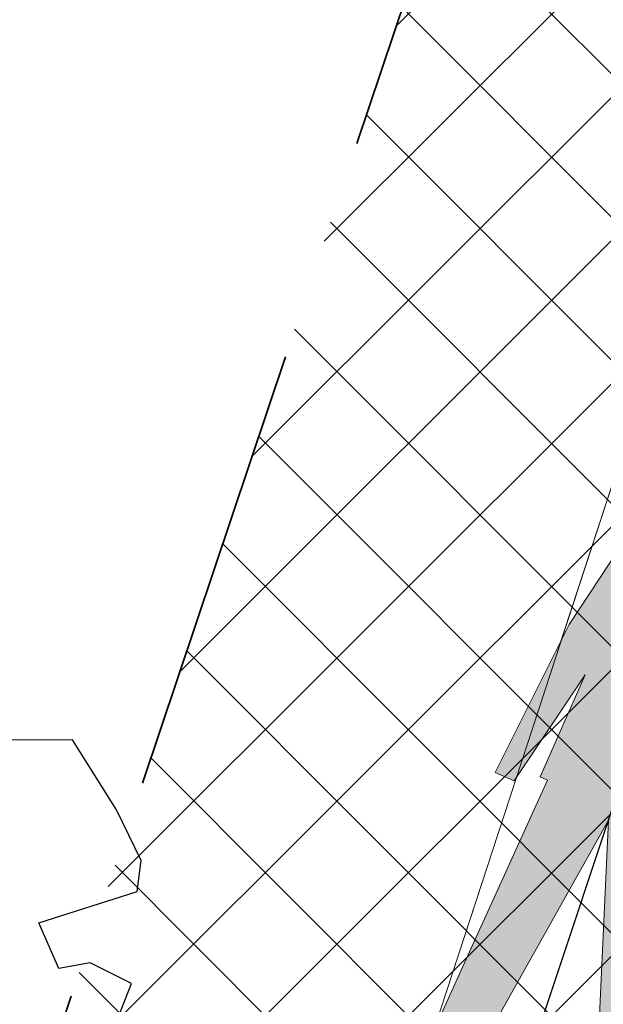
# Model space of a CAD drawing. Header units: metres. Extents: x 6599594 to 6600699, y 5687867 to 5691114.
# Tile 218 of 256: x 6599966.71 to 6599968, y 5688927.12 to 5688929.31. Entities that reach past the tile are written whole.
import ezdxf

# ---------------------------------------------------------------- set-up
doc = ezdxf.new("R2010")
doc.units = ezdxf.units.M
doc.header["$MEASUREMENT"] = 0
for name, pattern in [('1', [0]), ('BUG', [1.5, 1, -0.5]), ('GUK', [2, 1.5, -0.5]), ('GUZ', [1, 0.5, -0.5]), ('L_0_04', [1.5, 1, -0.5])]:
    doc.linetypes.add(name, pattern=pattern)
doc.layers.get('0').update_dxf_attribs({"color": 253, "linetype": 'CONTINUOUS', "lineweight": 13})
doc.layers.add('__gaPoziome', color=7, linetype='CONTINUOUS')
doc.layers.add('RS-drzewa projektowane', color=7, linetype='CONTINUOUS')
for name, color, linetype, lineweight in [('_kolor chodnik', 50, '1', 5), ('_kolor jezdnia', 4, '1', 0), ('_kolor pobocze', 211, '1', 5), ('_kolor zjazdy kostka', 7, '1', 5), ('_kolor ścieżka @ 1', 10, '1', 0), ('_nasadzenia', 72, 'BUG', 30), ('_obrzeze', 10, 'BUG', 35), ('Dzialki', 130, '1', 30), ('Kontury', 252, 'GUK', 9), ('OT_Komunikacja', 7, 'CONTINUOUS', 0), ('OT_ZagospodarowanieTerenu', 7, 'CONTINUOUS', 0), ('Uzytki', 252, 'GUZ', 9)]:
    doc.layers.add(name, color=color, linetype=linetype, lineweight=lineweight)
pattern_1 = [(45, (0, 0), (-0.1414213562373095, 0.1414213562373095), []), (135, (0, 0), (-0.1414213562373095, -0.1414213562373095), [])]

# ---------------------------------------------------------------- blocks, each defined once
blk = doc.blocks.new('d2')
at = {"layer": '_nasadzenia'}
for p, q in [((-293017.4792267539, 28215.41244162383), (-293018.1938077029, 28215.40966504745)), ((-293017.3314917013, 28215.17728852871), (-293017.4792267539, 28215.41244162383)), ((-293017.2482667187, 28215.00762989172), (-293017.3314917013, 28215.17728852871)), ((-293017.262052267, 28214.90370684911), (-293017.2482667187, 28215.00762989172)), ((-293017.5911168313, 28214.7988722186), (-293017.262052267, 28214.90370684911)), ((-293017.5240193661, 28214.64558719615), (-293017.5911168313, 28214.7988722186)), ((-293017.4198706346, 28214.66431921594), (-293017.5240193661, 28214.64558719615)), ((-293017.2806340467, 28214.59501953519), (-293017.4198706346, 28214.66431921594)), ((-293017.3634804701, 28214.38433277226), (-293017.2806340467, 28214.59501953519))]:
    blk.add_line(p, q, dxfattribs=at)
blk = doc.blocks.new('*U1227')
at = {"linetype": 'Continuous', "lineweight": 0}
h = blk.add_hatch(color=0, dxfattribs=at)
h.dxf.hatch_style = 1
h.paths.add_polyline_path([(-0.116898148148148, 0.7962962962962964), (-0.0694962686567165, 1.067164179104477), (0.1899633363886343, 0.6755270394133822), (0.2128681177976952, 0.6933418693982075), (0.3284982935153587, 0.6264931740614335), (0.4138225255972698, 0.6552901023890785), (0.3402366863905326, 0.3609467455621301), (0.3700591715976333, 0.3542366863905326), (0.2862707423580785, 0.0190829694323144), (0.3604550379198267, 0.0124593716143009), (0.46875, 0.333333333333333), (0.6070254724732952, 0.0875102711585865), (0.6483957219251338, 0.0838903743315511), (0.6842105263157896, 0.1644736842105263), (0.6469622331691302, 0.1691297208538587), (0.5643382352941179, 0.38235294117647), (0.6096590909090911, 0.5636363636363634), (0.690032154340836, 0.4072347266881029), (0.752906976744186, 0.4316860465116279), (0.6037063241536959, 0.7300873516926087), (0.4688801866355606, 0.7520100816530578), (0.332278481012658, 0.6922468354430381), (0.2375565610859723, 0.7443438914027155), (-0.0285714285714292, 1.217460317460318), (-0.1562500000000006, 1.3203125), (-0.242537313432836, 1.324626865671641), (-0.4399999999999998, 1.24), (-0.4999999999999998, 1.000000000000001), (-0.5456656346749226, 0.6346749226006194), (-0.5, 0.63125), (-0.42919921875, 0.9062500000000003), (-0.4485436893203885, 0.6586407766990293), (-0.4309715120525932, 0.6573228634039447), (-0.4889705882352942, -1e-16), (-0.38125, 0), (-0.2730263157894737, 0.6184210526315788), (-0.115625, 0.0937499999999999), (-0.0161830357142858, 0.0937499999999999), (0.0315845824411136, 0.2007494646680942), (-0.0239923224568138, 0.2245681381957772)])
at = {"color": 0, "linetype": 'Continuous', "lineweight": 0}
for points in [[(-0.5, 1), (-0.4399999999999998, 1.24)], [(-0.5456656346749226, 0.6346749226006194), (-0.5, 0.9999999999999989)], [(-0.4889705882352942, 0), (-0.4309715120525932, 0.6573228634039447), (-0.4485436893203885, 0.6586407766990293), (-0.42919921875, 0.9062500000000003), (-0.5, 0.63125), (-0.5456656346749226, 0.6346749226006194)], [(-0.4889705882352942, 0), (-0.38125, 0), (-0.2730263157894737, 0.6184210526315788), (-0.115625, 0.09375), (-0.0161830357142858, 0.09375), (0.0315845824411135, 0.2007494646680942), (-0.0239923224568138, 0.2245681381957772)]]:
    blk.add_lwpolyline(points, dxfattribs=at)

msp = doc.modelspace()

# ---------------------------------------------------------------- hatches: boundary and pattern name
at = {"layer": '_kolor chodnik'}
h = msp.add_hatch(dxfattribs=at)
h.set_pattern_fill('ANSI37', color=256, scale=1.6)
h.set_pattern_definition(pattern_1)
h.paths.add_polyline_path([(6599849.938171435, 5688542.085872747), (6599852.232147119, 5688548.938742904), (6599853.573135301, 5688548.489851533), (6599853.827082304, 5688549.248475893), (6599851.793849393, 5688549.929093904), (6599849.895278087, 5688548.982823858), (6599847.823506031, 5688542.793750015)])
edge = h.paths.add_edge_path()
edge.add_line((6600018.106075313, 5689087.454911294), (6600022.42781917, 5689091.229234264))
edge.add_line((6600022.42781917, 5689091.229234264), (6600020.233254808, 5689093.742094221))
edge.add_line((6600020.233254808, 5689093.742094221), (6600017.159471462, 5689091.057656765))
edge.add_arc((6600023.275194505, 5689085.385140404), 8.34143334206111, 137.1531558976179, 148.8016577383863)
edge.add_line((6600016.140105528, 5689089.706021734), (6600018.106075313, 5689087.454911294))
h.paths.add_polyline_path([(6600038.501784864, 5689187.59229436), (6600037.906968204, 5689187.700586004), (6600037.638296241, 5689186.224843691), (6600038.240083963, 5689186.115282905)])
h.paths.add_polyline_path([(6600069.098302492, 5689360.276020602), (6600068.321239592, 5689360.413462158), (6600068.064048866, 5689358.936495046), (6600068.836639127, 5689358.799546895)])
h.paths.add_polyline_path([(6600082.393785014, 5689362.950258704), (6600082.941124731, 5689366.103121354), (6600081.481377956, 5689366.361351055), (6600080.923159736, 5689363.210828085)])
h.paths.add_polyline_path([(6600074.022236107, 5689388.065861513), (6600072.983907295, 5689388.249860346), (6600072.723374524, 5689386.772538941), (6600073.760538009, 5689386.588865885)])
h.paths.add_polyline_path([(6600105.602402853, 5689486.45426531), (6600106.738797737, 5689489.760539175), (6600105.28818975, 5689490.281952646), (6600104.132785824, 5689486.965912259)])
h.paths.add_polyline_path([(6600132.519778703, 5689678.737346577), (6600131.636986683, 5689678.922259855), (6600131.330470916, 5689677.453953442), (6600132.212256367, 5689677.269208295)])
h.paths.add_polyline_path([(6600156.649397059, 5689798.7449027), (6600156.48800471, 5689797.95886096), (6600157.450195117, 5689797.757316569), (6600157.615023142, 5689798.542205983)])
h.paths.add_polyline_path([(6600189.055358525, 5689948.643107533), (6600187.902868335, 5689948.884512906), (6600187.600024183, 5689947.417400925), (6600188.748131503, 5689947.176379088)])
edge = h.paths.add_edge_path()
edge.add_line((6600204.459383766, 5690032.969035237), (6600204.153258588, 5690031.227801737))
edge.add_arc((6600202.328347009, 5690027.299936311), 4.331100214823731, 41.853001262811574, 65.08011546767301, ccw=False)
edge.add_arc((6600032.903931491, 5690051.979071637), 174.020003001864, 352.8070218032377, 353.495463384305)
edge.add_arc((6600202.372679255, 5690027.343587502), 5.999999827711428, 55.12102442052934, 69.64815978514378)
edge = h.paths.add_edge_path()
edge.add_line((6600205.046027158, 5690040.265402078), (6600204.972740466, 5690038.483452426))
edge.add_arc((6600203.986269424, 5690044.401803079), 5.999999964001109, 279.4630688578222, 294.9140560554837)
edge.add_line((6600206.513819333, 5690038.960158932), (6600206.607027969, 5690041.030672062))
edge.add_arc((6600203.986269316, 5690044.401803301), 4.270000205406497, 284.3702444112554, 307.86193139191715, ccw=False)
edge = h.paths.add_edge_path()
edge.add_arc((6600203.547470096, 5690044.558759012), 6.446878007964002, 324.43500910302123, 356.20133685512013, ccw=False)
edge.add_arc((6600203.986269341, 5690044.401803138), 6.000000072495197, 323.2169970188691, 357.4193489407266)
h.paths.add_polyline_path([(6600208.910055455, 5690121.713696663), (6600208.146285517, 5690121.748120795), (6600207.125602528, 5690121.794124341), (6600209.971605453, 5690121.665851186)])
edge = h.paths.add_edge_path()
edge.add_line((6600238.769818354, 5690481.648294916), (6600240.338176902, 5690490.87374652))
edge.add_line((6600240.338176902, 5690490.87374652), (6600241.251295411, 5690510.829461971))
edge.add_line((6600241.251295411, 5690510.829461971), (6600239.524022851, 5690510.928942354))
edge.add_line((6600239.524022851, 5690510.928942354), (6600238.633343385, 5690491.167757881))
edge.add_line((6600238.633343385, 5690491.167757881), (6600234.579716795, 5690467.661262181))
edge.add_line((6600234.579716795, 5690467.661262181), (6600234.449796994, 5690464.966873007))
edge.add_arc((6600242.443669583, 5690464.607462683), 8.001948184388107, 177.4256737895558, 268.2543056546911)
edge.add_line((6600242.199903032, 5690456.609228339), (6600242.216657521, 5690457.359274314))
edge.add_line((6600242.216657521, 5690457.359274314), (6600242.305257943, 5690458.836738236))
edge.add_arc((6600242.444504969, 5690464.607952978), 5.772894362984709, 177.0298084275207, 268.6178439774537, ccw=False)
edge.add_line((6600236.679365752, 5690464.907083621), (6600236.951876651, 5690470.95443634))
edge.add_line((6600236.951876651, 5690470.95443634), (6600238.15078669, 5690478.210832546))
edge.add_line((6600238.15078669, 5690478.210832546), (6600238.769818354, 5690481.648294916))
h.paths.add_polyline_path([(6600238.769818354, 5690481.648294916), (6600238.15078669, 5690478.210832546), (6600239.670056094, 5690477.930590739), (6600240.266710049, 5690481.376366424)])
edge = h.paths.add_edge_path()
edge.add_line((6600223.366500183, 5690460.339976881), (6600223.278629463, 5690457.997544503))
edge.add_arc((6600220.967166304, 5690465.656339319), 7.999999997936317, 286.7940807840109, 300.2738222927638)
edge.add_line((6600225.000231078, 5690458.747331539), (6600225.240084, 5690461.623695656))
edge.add_arc((6600221.105749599, 5690465.648640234), 5.76999998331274, 293.06724424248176, 315.7681070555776, ccw=False)
edge = h.paths.add_edge_path()
edge.add_arc((6600220.025145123, 5690444.676291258), 5.770000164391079, 37.996647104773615, 59.94382588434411, ccw=False)
edge.add_line((6600224.572175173, 5690448.22839199), (6600224.817793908, 5690451.081798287))
edge.add_arc((6600220.025145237, 5690444.676291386), 7.999999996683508, 53.19588653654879, 68.15166733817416)
edge.add_line((6600223.00235276, 5690452.101669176), (6600222.91504296, 5690449.670427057))
edge = h.paths.add_edge_path()
edge.add_arc((6600221.105749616, 5690465.648640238), 7.999999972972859, 328.0222308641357, 357.0132597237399)
edge.add_line((6600229.094882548, 5690465.23180147), (6600229.218816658, 5690467.593604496))
edge.add_line((6600229.218816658, 5690467.593604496), (6600228.218919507, 5690467.645774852))
edge.add_line((6600228.218919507, 5690467.645774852), (6600227.891778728, 5690461.411918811))
h.paths.add_polyline_path([(6600200.980142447, 5690012.236744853), (6600202.317278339, 5690011.956662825), (6600202.522293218, 5690012.935421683), (6600201.182321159, 5690013.216097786)])
h.paths.add_polyline_path([(6600196.457878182, 5689983.98337835), (6600195.202332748, 5689984.246370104), (6600194.899091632, 5689982.777335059), (6600196.150355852, 5689982.515240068)])
edge = h.paths.add_edge_path()
edge.add_line((6600112.305909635, 5689517.991018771), (6600112.691041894, 5689519.807934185))
edge.add_line((6600112.691041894, 5689519.807934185), (6600113.245521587, 5689522.423769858))
edge.add_line((6600113.245521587, 5689522.423769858), (6600111.553124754, 5689522.782507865))
edge.add_line((6600111.553124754, 5689522.782507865), (6600107.405864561, 5689503.21722655))
edge.add_line((6600107.405864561, 5689503.21722655), (6600099.494506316, 5689480.361667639))
edge.add_line((6600099.494506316, 5689480.361667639), (6600099.182814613, 5689478.891218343))
edge.add_arc((6600107.008997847, 5689477.232359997), 8.000059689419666, 168.0325629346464, 257.7529108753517)
edge.add_line((6600105.311960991, 5689469.414366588), (6600105.784990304, 5689471.593619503))
edge.add_arc((6600107.008927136, 5689477.232314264), 5.769999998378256, 168.0321375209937, 257.7533362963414, ccw=False)
edge.add_line((6600101.364343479, 5689478.42879883), (6600101.647245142, 5689479.76342708))
edge.add_line((6600101.647245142, 5689479.76342708), (6600104.132785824, 5689486.965912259))
edge.add_line((6600104.132785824, 5689486.965912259), (6600105.28818975, 5689490.281952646))
edge.add_line((6600105.28818975, 5689490.281952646), (6600108.240043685, 5689498.809726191))
edge.add_line((6600108.240043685, 5689498.809726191), (6600112.305909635, 5689517.991018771))
h.paths.add_polyline_path([(6600136.009573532, 5689645.499114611), (6600138.333647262, 5689645.012304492), (6600138.661671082, 5689646.578318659), (6600134.869459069, 5689647.372651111)])
at = {"layer": '_kolor jezdnia'}
h = msp.add_hatch(dxfattribs=at)
h.set_pattern_fill('ANSI37', color=4, scale=3.5)
h.set_pattern_definition([(45, (0, 0), (-0.3093592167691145, 0.3093592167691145), []), (135, (0, 0), (-0.3093592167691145, -0.3093592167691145), [])])
edge = h.paths.add_edge_path()
edge.add_line((6599833.066047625, 5688539.933393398), (6599850.649511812, 5688527.983462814))
edge.add_arc((6599857.337592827, 5688536.653968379), 10.95025544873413, 169.5012687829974, 232.3548431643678, ccw=False)
edge.add_arc((6599858.085851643, 5688536.618142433), 11.69295282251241, 162.2507788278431, 169.9967502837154, ccw=False)
edge.add_line((6599846.949484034, 5688540.182754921), (6599847.823506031, 5688542.793750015))
edge.add_line((6599847.823506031, 5688542.793750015), (6599849.895278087, 5688548.982823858))
edge.add_line((6599849.895278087, 5688548.982823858), (6599852.434748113, 5688556.56906746))
edge.add_line((6599852.434748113, 5688556.56906746), (6599928.48625871, 5688783.760284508))
edge.add_line((6599928.48625871, 5688783.760284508), (6599931.025728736, 5688791.34652811))
edge.add_line((6599931.025728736, 5688791.34652811), (6599996.657773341, 5688987.411326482))
edge.add_line((6599996.657773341, 5688987.411326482), (6599999.197243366, 5688994.997570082))
edge.add_line((6599999.197243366, 5688994.997570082), (6600021.930100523, 5689062.908193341))
edge.add_line((6600021.930100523, 5689062.908193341), (6600017.620224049, 5689067.371531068))
edge.add_line((6600017.620224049, 5689067.371531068), (6600016.714558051, 5689064.654078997))
edge.add_line((6600016.714558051, 5689064.654078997), (6600012.423620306, 5689051.835617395))
edge.add_line((6600012.423620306, 5689051.835617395), (6600009.884150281, 5689044.249373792))
edge.add_line((6600009.884150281, 5689044.249373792), (6599977.53516164, 5688947.612159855))
edge.add_line((6599977.53516164, 5688947.612159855), (6599974.995691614, 5688940.025916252))
edge.add_line((6599974.995691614, 5688940.025916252), (6599942.096912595, 5688841.746295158))
edge.add_line((6599942.096912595, 5688841.746295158), (6599939.557442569, 5688834.160051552))
edge.add_line((6599939.557442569, 5688834.160051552), (6599882.679288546, 5688664.246042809))
edge.add_line((6599882.679288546, 5688664.246042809), (6599880.139818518, 5688656.659799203))
edge.add_line((6599880.139818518, 5688656.659799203), (6599852.46454386, 5688573.984527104))
edge.add_line((6599852.46454386, 5688573.984527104), (6599842.470137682, 5688544.127903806))
edge.add_arc((6599835.706422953, 5688546.652910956), 7.219660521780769, 248.5480913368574, 339.52856074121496, ccw=False)
h.paths.add_polyline_path([(6600044.653202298, 5689172.271628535), (6600046.276244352, 5689181.431901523), (6600047.759199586, 5689189.801539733), (6600051.0603021, 5689208.432603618), (6600052.368792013, 5689215.817578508), (6600054.808584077, 5689229.587499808), (6600056.11707399, 5689236.972474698), (6600057.346666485, 5689243.912161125), (6600058.655146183, 5689251.297078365), (6600058.831439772, 5689252.292060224), (6600060.098987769, 5689259.445963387), (6600060.139929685, 5689259.677035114), (6600061.407468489, 5689266.830886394), (6600072.329030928, 5689328.470998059), (6600073.637511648, 5689335.855921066), (6600077.337304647, 5689356.73715072), (6600078.820259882, 5689365.106788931), (6600081.142794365, 5689378.214921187), (6600082.538516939, 5689386.092227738), (6600095.187867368, 5689457.483787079), (6600091.082877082, 5689465.8405575), (6600089.043088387, 5689454.328211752), (6600087.870641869, 5689447.711051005), (6600087.560133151, 5689445.958573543), (6600086.562151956, 5689440.326076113), (6600082.433200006, 5689417.022719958), (6600080.95024477, 5689408.65308175), (6600077.202698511, 5689387.502337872), (6600075.719743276, 5689379.132699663), (6600073.469199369, 5689366.430874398), (6600071.986244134, 5689358.061236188), (6600069.98686466, 5689346.776955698), (6600068.591142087, 5689338.899649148), (6600065.559290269, 5689321.78820693), (6600064.163567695, 5689313.910900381), (6600059.719426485, 5689288.828650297), (6600058.323703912, 5689280.951343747), (6600057.563846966, 5689276.662793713), (6600056.168124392, 5689268.785487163), (6600054.804920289, 5689261.091711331), (6600053.409197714, 5689253.21440478), (6600053.264817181, 5689252.399536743), (6600051.869094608, 5689244.522230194), (6600051.183555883, 5689240.653124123), (6600049.787833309, 5689232.775817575), (6600046.593849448, 5689214.749319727), (6600045.198126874, 5689206.872013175), (6600044.41754409, 5689202.466488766), (6600042.934588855, 5689194.096850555), (6600036.429952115, 5689157.38538759), (6600034.946996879, 5689149.01574938), (6600030.579776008, 5689124.367629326), (6600027.529365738, 5689107.151445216), (6600024.895072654, 5689094.014582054), (6600030.583685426, 5689094.264316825), (6600032.945013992, 5689106.191885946), (6600043.170247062, 5689163.901990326)])
edge = h.paths.add_edge_path()
edge.add_line((6600111.106812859, 5689535.144351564), (6600111.256844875, 5689535.85214863))
edge.add_line((6600111.256844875, 5689535.85214863), (6600112.915748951, 5689543.678261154))
edge.add_line((6600112.915748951, 5689543.678261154), (6600117.304772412, 5689564.384094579))
edge.add_line((6600117.304772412, 5689564.384094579), (6600119.067357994, 5689572.699339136))
edge.add_line((6600119.067357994, 5689572.699339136), (6600120.087667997, 5689577.512794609))
edge.add_line((6600120.087667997, 5689577.512794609), (6600121.642890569, 5689584.849775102))
edge.add_line((6600121.642890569, 5689584.849775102), (6600128.436769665, 5689616.900852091))
edge.add_line((6600128.436769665, 5689616.900852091), (6600129.991992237, 5689624.237832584))
edge.add_line((6600129.991992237, 5689624.237832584), (6600132.660554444, 5689636.827148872))
edge.add_line((6600132.660554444, 5689636.827148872), (6600133.208838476, 5689639.444704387))
edge.add_line((6600133.208838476, 5689639.444704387), (6600134.848957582, 5689647.274775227))
edge.add_line((6600134.848957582, 5689647.274775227), (6600138.97649476, 5689666.979995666))
edge.add_line((6600138.97649476, 5689666.979995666), (6600140.51410642, 5689674.320687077))
edge.add_line((6600140.51410642, 5689674.320687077), (6600145.209128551, 5689696.735129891))
edge.add_line((6600145.209128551, 5689696.735129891), (6600146.746740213, 5689704.075821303))
edge.add_line((6600146.746740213, 5689704.075821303), (6600151.462308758, 5689726.588354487))
edge.add_line((6600151.462308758, 5689726.588354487), (6600152.999920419, 5689733.929045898))
edge.add_line((6600152.999920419, 5689733.929045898), (6600155.244070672, 5689744.642813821))
edge.add_line((6600155.244070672, 5689744.642813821), (6600156.781682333, 5689751.983505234))
edge.add_line((6600156.781682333, 5689751.983505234), (6600161.635515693, 5689775.156126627))
edge.add_line((6600161.635515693, 5689775.156126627), (6600163.378142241, 5689783.475576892))
edge.add_line((6600163.378142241, 5689783.475576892), (6600163.850769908, 5689785.731942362))
edge.add_line((6600163.850769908, 5689785.731942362), (6600167.028500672, 5689800.902704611))
edge.add_line((6600167.028500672, 5689800.902704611), (6600179.49088801, 5689860.399222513))
edge.add_line((6600179.49088801, 5689860.399222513), (6600181.233514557, 5689868.718672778))
edge.add_line((6600181.233514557, 5689868.718672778), (6600181.84713393, 5689871.648144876))
edge.add_line((6600181.84713393, 5689871.648144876), (6600183.384745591, 5689878.988836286))
edge.add_line((6600183.384745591, 5689878.988836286), (6600184.935818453, 5689886.393792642))
edge.add_line((6600184.935818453, 5689886.393792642), (6600186.575937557, 5689894.223863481))
edge.add_line((6600186.575937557, 5689894.223863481), (6600194.05133812, 5689929.912074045))
edge.add_line((6600194.05133812, 5689929.912074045), (6600195.691457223, 5689937.742144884))
edge.add_line((6600195.691457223, 5689937.742144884), (6600202.915799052, 5689972.231779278))
edge.add_line((6600202.915799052, 5689972.231779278), (6600204.555918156, 5689980.061850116))
edge.add_line((6600204.555918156, 5689980.061850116), (6600206.062781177, 5689987.255744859))
edge.add_line((6600206.062781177, 5689987.255744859), (6600207.702900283, 5689995.085815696))
edge.add_line((6600207.702900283, 5689995.085815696), (6600210.232559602, 5690007.162628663))
edge.add_line((6600210.232559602, 5690007.162628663), (6600211.694938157, 5690014.144150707))
edge.add_arc((6600028.177652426, 5690052.584442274), 187.5000004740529, 348.1696294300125, 357.4195276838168)
edge.add_line((6600215.487522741, 5690044.142720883), (6600208.310270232, 5690026.480446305))
edge.add_arc((6600032.903933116, 5690051.97907145), 177.2500013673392, 348.1696294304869, 351.7289130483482, ccw=False)
edge.add_line((6600206.38894146, 5690015.640182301), (6600205.966941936, 5690013.625519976))
edge.add_line((6600205.966941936, 5690013.625519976), (6600204.326822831, 5690005.795449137))
edge.add_line((6600204.326822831, 5690005.795449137), (6600197.076961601, 5689971.183982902))
edge.add_line((6600197.076961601, 5689971.183982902), (6600195.334335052, 5689962.864532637))
edge.add_line((6600195.334335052, 5689962.864532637), (6600193.44722506, 5689953.855305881))
edge.add_line((6600193.44722506, 5689953.855305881), (6600191.909227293, 5689946.512771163))
edge.add_line((6600191.909227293, 5689946.512771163), (6600185.496844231, 5689915.899498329))
edge.add_line((6600185.496844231, 5689915.899498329), (6600183.856521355, 5689908.068454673))
edge.add_line((6600183.856521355, 5689908.068454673), (6600182.066605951, 5689899.523243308))
edge.add_line((6600182.066605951, 5689899.523243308), (6600180.32407057, 5689891.204228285))
edge.add_line((6600180.32407057, 5689891.204228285), (6600174.320344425, 5689862.541919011))
edge.add_line((6600174.320344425, 5689862.541919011), (6600172.577809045, 5689854.222903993))
edge.add_line((6600172.577809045, 5689854.222903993), (6600163.663810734, 5689811.666703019))
edge.add_line((6600163.663810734, 5689811.666703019), (6600162.023782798, 5689803.837067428))
edge.add_line((6600162.023782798, 5689803.837067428), (6600160.924220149, 5689798.587659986))
edge.add_line((6600160.924220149, 5689798.587659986), (6600159.279208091, 5689790.734229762))
edge.add_line((6600159.279208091, 5689790.734229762), (6600157.107250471, 5689780.365115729))
edge.add_line((6600157.107250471, 5689780.365115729), (6600155.462238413, 5689772.511685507))
edge.add_line((6600155.462238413, 5689772.511685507), (6600153.380318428, 5689762.572418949))
edge.add_line((6600153.380318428, 5689762.572418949), (6600151.735124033, 5689754.718118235))
edge.add_line((6600151.735124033, 5689754.718118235), (6600148.586504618, 5689739.686336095))
edge.add_line((6600148.586504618, 5689739.686336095), (6600146.885007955, 5689731.563243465))
edge.add_line((6600146.885007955, 5689731.563243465), (6600141.75088822, 5689707.052510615))
edge.add_line((6600141.75088822, 5689707.052510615), (6600140.110896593, 5689699.223048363))
edge.add_line((6600140.110896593, 5689699.223048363), (6600133.483561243, 5689667.583574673))
edge.add_line((6600133.483561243, 5689667.583574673), (6600131.860394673, 5689659.834436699))
edge.add_line((6600131.860394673, 5689659.834436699), (6600131.740984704, 5689659.26436315))
edge.add_line((6600131.740984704, 5689659.26436315), (6600130.117814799, 5689651.515209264))
edge.add_line((6600130.117814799, 5689651.515209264), (6600127.27873359, 5689637.961189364))
edge.add_line((6600127.27873359, 5689637.961189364), (6600126.924568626, 5689636.290366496))
edge.add_line((6600126.924568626, 5689636.290366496), (6600125.166244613, 5689627.995226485))
edge.add_line((6600125.166244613, 5689627.995226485), (6600118.009503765, 5689594.232298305))
edge.add_line((6600118.009503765, 5689594.232298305), (6600116.25117975, 5689585.937158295))
edge.add_line((6600116.25117975, 5689585.937158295), (6600113.665314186, 5689573.737975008))
edge.add_line((6600113.665314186, 5689573.737975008), (6600111.898534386, 5689565.402943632))
edge.add_line((6600111.898534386, 5689565.402943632), (6600104.889982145, 5689532.339115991))
edge.add_line((6600104.889982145, 5689532.339115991), (6600103.22663594, 5689524.492047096))
edge.add_line((6600103.22663594, 5689524.492047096), (6600096.623876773, 5689493.342605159))
edge.add_line((6600096.623876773, 5689493.342605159), (6600094.968986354, 5689485.535427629))
edge.add_line((6600094.968986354, 5689485.535427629), (6600094.300101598, 5689482.379870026))
edge.add_line((6600094.300101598, 5689482.379870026), (6600099.182814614, 5689478.891218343))
edge.add_line((6600099.182814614, 5689478.891218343), (6600099.494506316, 5689480.361667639))
edge.add_line((6600099.494506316, 5689480.361667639), (6600111.106812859, 5689535.144351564))
edge = h.paths.add_edge_path()
edge.add_arc((6600239.213891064, 5690851.400367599), 10.00000000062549, -2.8342403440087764, 76.13703556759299, ccw=False)
edge.add_line((6600249.201658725, 5690850.905901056), (6600249.082723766, 5690848.503524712))
edge.add_line((6600249.082723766, 5690848.503524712), (6600247.016487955, 5690806.767468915))
edge.add_line((6600247.016487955, 5690806.767468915), (6600246.092398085, 5690789.152178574))
edge.add_line((6600246.092398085, 5690789.152178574), (6600233.768116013, 5690572.015170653))
edge.add_line((6600233.768116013, 5690572.015170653), (6600228.959056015, 5690465.296202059))
edge.add_line((6600228.959056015, 5690465.296202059), (6600234.588724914, 5690465.017134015))
edge.add_line((6600234.588724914, 5690465.017134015), (6600239.262540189, 5690571.767576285))
edge.add_line((6600239.262540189, 5690571.767576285), (6600252.50503885, 5690806.400146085))
edge.add_line((6600252.50503885, 5690806.400146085), (6600254.569211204, 5690848.094521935))
edge.add_arc((6600262.559425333, 5690847.6989487), 7.999999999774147, 76.13703557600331, 177.1657596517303, ccw=False)
edge.add_line((6600264.476229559, 5690855.465921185), (6600241.609896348, 5690861.109083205))
edge = h.paths.add_edge_path()
edge.add_line((6600250.031475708, 5690451.625307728), (6600250.231741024, 5690455.772579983))
edge.add_line((6600250.231741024, 5690455.772579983), (6600246.257763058, 5690456.417303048))
edge.add_line((6600246.257763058, 5690456.417303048), (6600242.171761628, 5690456.61060902))
edge.add_arc((6600242.563100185, 5690464.586983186), 7.985968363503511, 176.9123644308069, 267.1911945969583, ccw=False)
edge.add_line((6600234.588724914, 5690465.017134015), (6600228.959056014, 5690465.296202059))
edge.add_arc((6600220.965133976, 5690465.657286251), 8.002072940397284, 267.8289300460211, 357.413716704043, ccw=False)
edge.add_line((6600220.661989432, 5690457.660957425), (6600212.406915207, 5690458.119572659))
edge.add_line((6600212.406915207, 5690458.119572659), (6600208.431872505, 5690457.817501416))
edge.add_line((6600208.431872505, 5690457.817501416), (6600208.233912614, 5690454.548331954))
edge.add_line((6600208.233912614, 5690454.548331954), (6600212.129565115, 5690453.127270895))
edge.add_line((6600212.129565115, 5690453.127270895), (6600218.640548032, 5690452.76554962))
edge.add_line((6600218.640548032, 5690452.76554962), (6600216.486747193, 5690452.885205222))
edge.add_line((6600216.486747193, 5690452.885205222), (6600220.468905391, 5690452.663974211))
edge.add_arc((6600220.025145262, 5690444.676291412), 7.99999997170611, -0.3386579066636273, 86.8201700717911, ccw=False)
edge.add_line((6600228.025005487, 5690444.629006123), (6600227.803602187, 5690439.649256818))
edge.add_line((6600227.803602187, 5690439.649256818), (6600226.885525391, 5690435.936828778))
edge.add_line((6600226.885525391, 5690435.936828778), (6600225.534849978, 5690405.967249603))
edge.add_line((6600225.534849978, 5690405.967249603), (6600226.115199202, 5690402.187514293))
edge.add_line((6600226.115199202, 5690402.187514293), (6600213.445139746, 5690121.008786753))
edge.add_line((6600213.445139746, 5690121.008786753), (6600213.352800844, 5690118.960058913))
edge.add_line((6600213.352800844, 5690118.960058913), (6600209.980184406, 5690044.131649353))
edge.add_arc((6600203.98626942, 5690044.401803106), 5.999999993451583, 257.4162346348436, 357.41934921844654, ccw=False)
edge.add_line((6600202.679069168, 5690038.545931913), (6600201.589735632, 5690033.666039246))
edge.add_line((6600201.589735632, 5690033.666039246), (6600203.67987942, 5690033.199458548))
edge.add_arc((6600202.372679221, 5690027.343587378), 5.999999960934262, -8.27108729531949, 77.41623506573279, ccw=False)
edge.add_line((6600208.310270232, 5690026.480446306), (6600215.487522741, 5690044.142720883))
edge.add_line((6600215.487522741, 5690044.142720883), (6600216.199687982, 5690059.9446614))
edge.add_line((6600216.199687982, 5690059.9446614), (6600216.537356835, 5690067.437056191))
edge.add_line((6600216.537356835, 5690067.437056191), (6600223.893528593, 5690230.66011469))
edge.add_line((6600223.893528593, 5690230.66011469), (6600224.231197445, 5690238.152509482))
edge.add_line((6600224.231197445, 5690238.152509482), (6600233.507835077, 5690443.987992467))
edge.add_arc((6600241.499722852, 5690443.627812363), 7.999999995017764, 87.29208981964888, 177.4195277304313, ccw=False)
edge.add_line((6600241.877677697, 5690451.618879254), (6600246.021541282, 5690451.422886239))
edge.add_line((6600246.021541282, 5690451.422886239), (6600246.427694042, 5690451.44338883))
edge.add_line((6600246.427694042, 5690451.44338883), (6600246.79397003, 5690451.461878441))
edge.add_line((6600246.79397003, 5690451.461878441), (6600250.031475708, 5690451.625307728))
edge = h.paths.add_edge_path()
edge.add_line((6600007.33756506, 5689086.20374581), (6600006.980466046, 5689080.740822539))
edge.add_line((6600006.980466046, 5689080.740822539), (6600007.229745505, 5689080.720859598))
edge.add_line((6600007.229745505, 5689080.720859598), (6600008.093335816, 5689080.601653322))
edge.add_line((6600008.093335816, 5689080.601653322), (6600008.702681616, 5689080.53831051))
edge.add_arc((6600008.140193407, 5689070.554142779), 9.999999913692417, -18.557800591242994, 86.77547804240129, ccw=False)
edge.add_line((6600017.620224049, 5689067.371531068), (6600021.930100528, 5689062.908193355))
edge.add_arc((6599734.83819726, 5689159.011261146), 302.7499967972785, 341.4922000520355, 343.8640860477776)
edge.add_arc((6600034.895369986, 5689072.315877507), 9.581213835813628, 98.63328270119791, 164.5273290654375, ccw=False)
edge.add_line((6600033.457137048, 5689081.788529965), (6600033.832640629, 5689081.798737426))
edge.add_line((6600033.832640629, 5689081.798737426), (6600034.422462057, 5689082.05700874))
edge.add_line((6600034.422462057, 5689082.05700874), (6600036.833623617, 5689082.139040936))
edge.add_line((6600036.833623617, 5689082.139040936), (6600036.730225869, 5689087.148851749))
edge.add_line((6600036.730225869, 5689087.148851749), (6600036.579860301, 5689087.134303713))
edge.add_arc((6600036.479565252, 5689093.136286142), 6.002820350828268, 169.1687651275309, 270.9573417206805, ccw=False)
edge.add_line((6600030.583685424, 5689094.264316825), (6600024.895072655, 5689094.014582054))
edge.add_arc((6600015.200558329, 5689096.162123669), 9.929528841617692, 271.0943432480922, 347.5094668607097, ccw=False)
edge.add_arc((6600014.909438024, 5689089.646776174), 3.446070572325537, 264.4236009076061, 278.0194998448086, ccw=False)
edge.add_line((6600014.574573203, 5689086.217014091), (6600014.299554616, 5689086.232508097))
edge.add_line((6600014.299554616, 5689086.232508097), (6600010.474232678, 5689086.448019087))
edge.add_line((6600010.474232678, 5689086.448019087), (6600007.33756506, 5689086.20374581))
edge = h.paths.add_edge_path()
edge.add_line((6600105.490725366, 5689463.953528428), (6600106.927559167, 5689464.047234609))
edge.add_line((6600106.927559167, 5689464.047234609), (6600107.835, 5689468.66))
edge.add_line((6600107.835, 5689468.66), (6600105.311960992, 5689469.414366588))
edge.add_arc((6600107.008997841, 5689477.232359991), 8.000059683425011, 168.0325628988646, 257.75291091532, ccw=False)
edge.add_line((6600099.182814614, 5689478.891218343), (6600094.300101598, 5689482.379870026))
edge.add_arc((6600586.245114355, 5689378.104238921), 502.8750369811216, 168.032376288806, 169.9522165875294)
edge.add_line((6600091.082877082, 5689465.8405575), (6600095.187867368, 5689457.483787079))
edge.add_arc((6600103.065173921, 5689456.088064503), 8.000000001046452, 77.7533362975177, 169.9524553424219, ccw=False)
edge.add_line((6600104.762140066, 5689463.906012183), (6600105.490725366, 5689463.953528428))
at = {"layer": '_kolor pobocze'}
h = msp.add_hatch(dxfattribs=at)
h.set_pattern_fill('ANSI37', color=256, scale=1.6)
h.set_pattern_definition(pattern_1)
edge = h.paths.add_edge_path()
edge.add_line((6600035.926965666, 5689101.569442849), (6600036.046865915, 5689102.311543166))
edge.add_arc((6600058.171848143, 5689233.778275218), 133.3154772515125, 259.4578941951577, 260.4470163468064, ccw=False)
edge.add_line((6600033.780707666, 5689102.713067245), (6600032.142559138, 5689101.847662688))
edge.add_arc((6599734.838175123, 5689159.011266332), 302.7500195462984, 347.6801154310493, 349.11639019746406, ccw=False)
edge.add_arc((6600036.478170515, 5689093.133441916), 6.000000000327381, 167.68011541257, 271.5571101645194)
edge.add_line((6600036.64121064, 5689087.1356575), (6600036.730491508, 5689087.137804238))
edge.add_line((6600036.730491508, 5689087.137804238), (6600036.712463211, 5689087.887583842))
edge.add_line((6600036.712463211, 5689087.887583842), (6600036.559840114, 5689087.884077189))
edge.add_arc((6600036.482532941, 5689093.14290691), 5.259397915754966, 170.6455005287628, 270.8422131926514, ccw=False)
edge.add_arc((6600545.796425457, 5688991.216220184), 524.6691769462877, 167.9170060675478, 168.7028219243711, ccw=False)
edge.add_line((6600032.751078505, 5689101.044345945), (6600034.011432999, 5689101.917298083))
edge.add_line((6600034.011432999, 5689101.917298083), (6600035.926965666, 5689101.569442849))
edge = h.paths.add_edge_path()
edge.add_line((6600002.828843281, 5688994.032881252), (6600003.066918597, 5688994.74409159))
edge.add_line((6600003.066918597, 5688994.74409159), (6600001.227880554, 5688995.359703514))
edge.add_line((6600001.227880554, 5688995.359703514), (6600000.55876659, 5688996.702196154))
edge.add_line((6600000.55876659, 5688996.702196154), (6600022.641310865, 5689062.67011804))
edge.add_arc((6599734.838193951, 5689159.011262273), 303.5000002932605, 341.4922000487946, 343.8640860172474)
edge.add_arc((6600035.267451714, 5689072.092773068), 9.250000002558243, 91.55711016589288, 163.8640860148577, ccw=False)
edge.add_line((6600035.016098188, 5689081.339357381), (6600036.868703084, 5689081.389717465))
edge.add_line((6600036.868703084, 5689081.389717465), (6600036.850674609, 5689082.139504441))
edge.add_line((6600036.850674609, 5689082.139504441), (6600034.99571817, 5689082.089080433))
edge.add_arc((6600035.267451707, 5689072.092773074), 9.999999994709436, 91.55711014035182, 163.8640860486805)
edge.add_arc((6599734.838192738, 5689159.011262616), 302.7500015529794, 341.4922000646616, 343.8640860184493, ccw=False)
edge.add_line((6600021.930100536, 5689062.908193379), (6599999.748942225, 5688996.645678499))
edge.add_line((6599999.748942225, 5688996.645678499), (6600000.695212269, 5688994.747107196))
edge.add_line((6600000.695212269, 5688994.747107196), (6600002.828843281, 5688994.032881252))
h.paths.add_polyline_path([(6599971.7492186, 5688907.297112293), (6599971.084233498, 5688908.631320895), (6599997.822068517, 5688988.526766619), (6599999.164561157, 5688989.195880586), (6600001.003599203, 5688988.580268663), (6600001.241674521, 5688989.291479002), (6599999.108043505, 5688990.005704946), (6599997.209472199, 5688989.059434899), (6599970.270280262, 5688908.583087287), (6599971.216550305, 5688906.684515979), (6599973.350181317, 5688905.970290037), (6599973.588256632, 5688906.681500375)])
h.paths.add_polyline_path([(6599932.504667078, 5688790.060553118), (6599931.835553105, 5688791.403045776), (6599968.343406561, 5688900.4641754), (6599969.685899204, 5688901.133289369), (6599971.524937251, 5688900.517677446), (6599971.763012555, 5688901.228887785), (6599969.629381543, 5688901.94311373), (6599967.730810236, 5688900.996843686), (6599931.025728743, 5688791.34652811), (6599931.971998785, 5688789.447956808), (6599934.105629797, 5688788.73373086), (6599934.343705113, 5688789.4449412)])
at = {"layer": '_kolor zjazdy kostka'}
h = msp.add_hatch(dxfattribs=at)
h.set_pattern_fill('ANSI37', color=256, scale=1.6)
h.set_pattern_definition(pattern_1)
h.paths.add_polyline_path([(6600244.137440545, 5690813.934732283), (6600242.369522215, 5690814.022127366), (6600242.097568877, 5690808.528921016), (6600243.865482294, 5690808.441426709)])
h.paths.add_polyline_path([(6600247.012128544, 5690806.679412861), (6600247.442736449, 5690815.377295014), (6600247.393289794, 5690814.378518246), (6600247.113277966, 5690808.722537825)])
h.paths.add_polyline_path([(6600242.297085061, 5690788.088808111), (6600240.958726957, 5690788.155683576), (6600240.648818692, 5690782.664569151), (6600241.987258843, 5690782.599147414)])
h.paths.add_polyline_path([(6600245.558275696, 5690780.919298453), (6600246.037231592, 5690789.405686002), (6600244.985820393, 5690788.453468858), (6600244.612601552, 5690781.981345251)])
h.paths.add_polyline_path([(6600241.348405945, 5690723.711515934), (6600242.272017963, 5690722.691689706), (6600242.749709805, 5690731.155680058), (6600241.698138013, 5690730.203317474), (6600241.472690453, 5690726.27550499)])
h.paths.add_polyline_path([(6600225.772794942, 5690394.589141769), (6600224.731429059, 5690393.637598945), (6600224.461246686, 5690387.644646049), (6600225.412923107, 5690386.603142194)])
h.paths.add_polyline_path([(6600223.012390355, 5690333.280720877), (6600223.372595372, 5690341.272607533), (6600222.32835346, 5690340.318436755), (6600222.058239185, 5690334.324941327)])
h.paths.add_polyline_path([(6600215.496388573, 5690166.390602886), (6600215.856593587, 5690174.382489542), (6600214.812834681, 5690173.428760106), (6600214.542018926, 5690167.435062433)])
h.paths.add_polyline_path([(6600212.446537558, 5690121.053392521), (6600213.399499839, 5690120.010473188), (6600213.788744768, 5690128.503024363), (6600212.745135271, 5690127.54943145)])
h.paths.add_polyline_path([(6600209.977420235, 5690121.665589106), (6600210.225142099, 5690127.162117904), (6600207.346107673, 5690127.291879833), (6600207.119593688, 5690121.794395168)])
h.paths.add_polyline_path([(6600207.950178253, 5690070.725854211), (6600204.880846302, 5690070.828947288), (6600204.643784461, 5690065.333808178), (6600207.702521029, 5690065.204598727)])
h.paths.add_polyline_path([(6600200.981479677, 5690012.236464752), (6600199.969248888, 5690007.339980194), (6600201.282587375, 5690007.064882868), (6600202.31726072, 5690011.956666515)])
h.paths.add_polyline_path([(6600193.613960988, 5689970.406358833), (6600192.398010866, 5689970.660657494), (6600191.286205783, 5689965.274578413), (6600192.486379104, 5689965.023185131)])
h.paths.add_polyline_path([(6600189.061271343, 5689948.671423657), (6600189.98413328, 5689953.050774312), (6600188.818902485, 5689953.32186217), (6600187.908781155, 5689948.91282903)])
h.paths.add_polyline_path([(6600180.976201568, 5689915.317449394), (6600179.952861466, 5689910.421322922), (6600181.008474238, 5689910.200199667), (6600182.033843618, 5689915.09540201)])
h.paths.add_polyline_path([(6600176.508279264, 5689893.538690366), (6600177.476023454, 5689893.335973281), (6600178.603605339, 5689898.719146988), (6600177.636002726, 5689898.922290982)])
h.paths.add_polyline_path([(6600179.28182965, 5689859.401159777), (6600180.522246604, 5689860.211927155), (6600181.057490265, 5689860.561775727), (6600183.598022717, 5689860.029600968), (6600184.726606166, 5689865.412570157), (6600182.186324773, 5689865.943033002), (6600181.604764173, 5689866.832779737), (6600181.024456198, 5689867.720610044)])
h.paths.add_polyline_path([(6600160.200810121, 5689810.862606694), (6600159.232772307, 5689811.065842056), (6600158.207991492, 5689806.171529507), (6600159.175735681, 5689805.968812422)])
h.paths.add_polyline_path([(6600156.49391753, 5689797.987177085), (6600155.463416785, 5689793.068691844), (6600156.431160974, 5689792.865974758), (6600157.461419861, 5689797.784520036)])
edge = h.paths.add_edge_path()
edge.add_arc((6600173.111981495, 5689800.679690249), 5.999999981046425, 204.673115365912, 239.5411154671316, ccw=False)
edge.add_arc((6600173.162096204, 5689800.685330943), 6.047914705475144, 168.3203586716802, 204.5234866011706, ccw=False)
edge.add_line((6600167.239404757, 5689801.9096668), (6600163.651667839, 5689784.781499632))
edge.add_arc((6600169.524220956, 5689783.551410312), 5.999999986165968, 139.2146049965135, 168.1696294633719, ccw=False)
edge.add_arc((6600169.524220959, 5689783.551410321), 5.999999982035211, 96.80962310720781, 139.2146050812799, ccw=False)
edge.add_line((6600168.812796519, 5689789.509083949), (6600170.070461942, 5689795.507731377))
h.paths.add_polyline_path([(6600163.526364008, 5689776.866746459), (6600166.051243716, 5689776.337874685), (6600167.179826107, 5689781.720838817), (6600164.653945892, 5689782.249920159), (6600163.941148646, 5689783.340449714), (6600163.493329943, 5689784.025580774), (6600161.750703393, 5689775.706130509), (6600162.438017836, 5689776.155376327)])
h.paths.add_polyline_path([(6600152.614191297, 5689774.643430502), (6600153.639138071, 5689779.536616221), (6600152.646757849, 5689779.744928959), (6600151.646447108, 5689774.846147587)])
h.paths.add_polyline_path([(6600150.121074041, 5689767.466820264), (6600148.177624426, 5689758.16795459), (6600149.115997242, 5689757.971390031), (6600151.066362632, 5689767.268392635)])
h.paths.add_polyline_path([(6600142.970741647, 5689739.332500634), (6600141.888449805, 5689734.142420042), (6600144.036614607, 5689733.695518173), (6600145.123068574, 5689738.882330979)])
h.paths.add_polyline_path([(6600136.256357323, 5689701.052153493), (6600137.154085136, 5689700.864096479), (6600138.287960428, 5689706.274871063), (6600137.386492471, 5689706.464182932)])
h.paths.add_polyline_path([(6600130.081494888, 5689667.099389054), (6600129.212847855, 5689667.281639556), (6600128.083282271, 5689661.898895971), (6600128.953953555, 5689661.716447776)])
h.paths.add_polyline_path([(6600128.397394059, 5689659.030340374), (6600127.554144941, 5689659.207226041), (6600126.49340855, 5689653.810049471), (6600127.269860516, 5689653.647397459)])
h.paths.add_polyline_path([(6600134.990411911, 5689640.633636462), (6600137.30714639, 5689640.148363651), (6600138.339560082, 5689645.040620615), (6600136.015486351, 5689645.500958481), (6600135.435178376, 5689646.388788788), (6600134.8548704, 5689647.276619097), (6600133.214751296, 5689639.446548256), (6600134.102581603, 5689640.026856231)])
h.paths.add_polyline_path([(6600122.164164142, 5689634.294831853), (6600121.024067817, 5689628.914244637), (6600122.015114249, 5689628.705875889), (6600123.155614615, 5689634.086346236)])
h.paths.add_polyline_path([(6600114.54207576, 5689593.450769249), (6600113.493359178, 5689593.398339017), (6600112.364315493, 5689588.045694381), (6600113.29076438, 5689587.54753241)])
h.paths.add_polyline_path([(6600110.194543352, 5689572.941097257), (6600109.20781945, 5689573.148880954), (6600108.067717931, 5689567.768269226), (6600109.05014319, 5689567.535215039)])
h.paths.add_polyline_path([(6600119.083213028, 5689565.540446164), (6600119.089125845, 5689565.542290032), (6600121.462438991, 5689565.065690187), (6600122.598093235, 5689570.447168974), (6600120.229622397, 5689570.949214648), (6600119.651446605, 5689571.8119627), (6600119.073270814, 5689572.727655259), (6600117.310757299, 5689564.412754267)])
h.paths.add_polyline_path([(6600101.698666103, 5689532.937884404), (6600100.730666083, 5689533.141679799), (6600099.694214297, 5689528.250234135), (6600100.669121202, 5689528.045267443)])
h.paths.add_polyline_path([(6600094.064021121, 5689496.827028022), (6600093.080194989, 5689497.033910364), (6600092.036590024, 5689492.143967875), (6600093.038865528, 5689491.933250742)])
h.paths.add_polyline_path([(6600083.709836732, 5689453.74980843), (6600082.738586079, 5689448.336231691), (6600084.647281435, 5689448.027407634), (6600085.606840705, 5689453.416583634)])
h.paths.add_polyline_path([(6600084.434394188, 5689446.82589514), (6600083.348896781, 5689447.018140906), (6600082.567374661, 5689442.58660872), (6600083.649300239, 5689442.394910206)])
h.paths.add_polyline_path([(6600078.04194071, 5689410.721110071), (6600078.996952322, 5689416.137564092), (6600078.054833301, 5689416.304853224), (6600077.111232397, 5689410.886043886)])
h.paths.add_polyline_path([(6600072.911565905, 5689386.768652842), (6600071.960466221, 5689381.312635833), (6600072.800073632, 5689381.16322159), (6600073.766450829, 5689386.590709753)])
h.paths.add_polyline_path([(6600082.887400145, 5689379.432062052), (6600085.278102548, 5689379.03494316), (6600086.160383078, 5689383.956496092), (6600083.759726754, 5689384.355378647), (6600083.152078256, 5689385.224725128), (6600082.544429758, 5689386.094071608), (6600081.148707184, 5689378.216765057), (6600082.018053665, 5689378.824413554)])
h.paths.add_polyline_path([(6600080.731401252, 5689363.247695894), (6600080.041469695, 5689363.369939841), (6600079.433821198, 5689364.239286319), (6600078.8261727, 5689365.1086328), (6600077.343217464, 5689356.73899459), (6600078.212563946, 5689357.346643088), (6600079.081910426, 5689357.954291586), (6600081.429189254, 5689357.564866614), (6600082.388748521, 5689362.980514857)])
h.paths.add_polyline_path([(6600069.104215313, 5689360.304336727), (6600070.063917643, 5689365.720487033), (6600069.2708267, 5689365.861009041), (6600068.327152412, 5689360.441778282)])
h.paths.add_polyline_path([(6600066.550616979, 5689345.891799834), (6600065.546169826, 5689346.069805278), (6600064.677796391, 5689341.145792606), (6600065.678290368, 5689340.968483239)])
h.paths.add_polyline_path([(6600061.138656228, 5689321.077501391), (6600060.270282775, 5689316.15348863), (6600061.250715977, 5689315.979734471), (6600062.127590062, 5689320.902245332)])
h.paths.add_polyline_path([(6600055.325252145, 5689288.11325564), (6600054.456878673, 5689283.189242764), (6600055.410852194, 5689283.020177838), (6600056.283178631, 5689287.917022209)])
h.paths.add_polyline_path([(6600048.045675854, 5689182.819289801), (6600050.371939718, 5689182.407116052), (6600051.31444535, 5689187.67761207), (6600048.980409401, 5689188.064690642), (6600048.372760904, 5689188.934037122), (6600047.765112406, 5689189.803383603), (6600046.306982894, 5689181.603992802), (6600046.972918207, 5689182.069462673)])
h.paths.add_polyline_path([(6600040.943690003, 5689201.374141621), (6600039.339175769, 5689201.66987967), (6600038.429882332, 5689196.244216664), (6600039.984130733, 5689195.958493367)])
h.paths.add_polyline_path([(6600032.993704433, 5689156.473759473), (6600032.278185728, 5689156.600537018), (6600031.299242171, 5689151.188930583), (6600032.034145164, 5689151.058111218)])
h.paths.add_polyline_path([(6600026.309179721, 5689123.603833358), (6600025.417362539, 5689118.683970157), (6600026.271201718, 5689118.532684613), (6600027.143528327, 5689123.456001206)])
h.paths.add_polyline_path([(6600013.302986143, 5689054.462576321), (6600015.842456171, 5689062.048819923), (6600014.576741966, 5689061.417973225), (6600012.672139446, 5689055.728290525)])
h.paths.add_polyline_path([(6599974.547216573, 5688938.686171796), (6599977.086686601, 5688946.272415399), (6599975.820972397, 5688945.641568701), (6599973.916369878, 5688939.951886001)])
h.paths.add_polyline_path([(6599942.102825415, 5688841.748139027), (6599940.837111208, 5688841.117292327), (6599938.932508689, 5688835.427609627), (6599939.563355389, 5688834.161895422)])
h.paths.add_polyline_path([(6599882.685201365, 5688664.247886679), (6599881.419487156, 5688663.617039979), (6599879.514884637, 5688657.927357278), (6599880.145731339, 5688656.661643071)])
h.paths.add_polyline_path([(6599851.799762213, 5688549.930937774), (6599853.832995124, 5688549.250319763), (6599855.42016389, 5688553.991722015), (6599853.386930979, 5688554.672340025), (6599852.913795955, 5688555.621625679), (6599852.440660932, 5688556.570911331), (6599849.901190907, 5688548.984667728)])
h.paths.add_polyline_path([(6600233.581687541, 5690586.458647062), (6600234.520016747, 5690585.337735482), (6600234.976631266, 5690593.428266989), (6600233.922640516, 5690592.499827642)])
h.paths.add_polyline_path([(6600231.72837122, 5690526.750719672), (6600230.676277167, 5690525.793817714), (6600230.420013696, 5690519.782861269), (6600231.363586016, 5690518.655686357)])
h.paths.add_polyline_path([(6600237.577122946, 5690639.505119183), (6600236.516490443, 5690638.540451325), (6600236.176926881, 5690632.541599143), (6600237.1204992, 5690631.41442423)])
h.paths.add_polyline_path([(6600238.927801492, 5690681.139540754), (6600239.8637879, 5690680.021427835), (6600240.320411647, 5690688.112122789), (6600239.268317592, 5690687.155220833)])
h.paths.add_polyline_path([(6600218.12228406, 5690224.814875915), (6600217.079933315, 5690223.86243318), (6600216.809648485, 5690217.865326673), (6600217.762143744, 5690216.822918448)])
h.paths.add_polyline_path([(6600219.363739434, 5690274.535639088), (6600220.31588625, 5690273.493612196), (6600220.675810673, 5690281.480778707), (6600219.633750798, 5690280.528598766)])
h.paths.add_polyline_path([(6600168.759867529, 5689856.554734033), (6600169.729143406, 5689856.3516961), (6600170.857343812, 5689861.737822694), (6600169.889741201, 5689861.940966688)])
h.paths.add_polyline_path([(6600168.841833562, 5689852.115601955), (6600167.871405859, 5689852.319339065), (6600166.844894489, 5689847.425845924), (6600167.816759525, 5689847.221809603)])
at = {"layer": '_kolor ścieżka @ 1'}
h = msp.add_hatch(dxfattribs=at)
h.set_pattern_fill('ANSI37', color=10, scale=1.8)
h.set_pattern_definition([(45, (0, 0), (-0.1590990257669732, 0.1590990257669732), []), (135, (0, 0), (-0.1590990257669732, -0.1590990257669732), [])])
edge = h.paths.add_edge_path()
edge.add_line((6599877.145262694, 5688659.244027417), (6599854.614951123, 5688591.938475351))
edge.add_line((6599854.614951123, 5688591.938475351), (6599854.214414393, 5688589.387325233))
edge.add_line((6599854.214414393, 5688589.387325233), (6599839.435327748, 5688545.233719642))
edge.add_arc((6599834.523035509, 5688547.748213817), 5.518450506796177, 246.51508714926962, 332.8930934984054, ccw=False)
edge.add_line((6599832.323891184, 5688542.686883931), (6599836.925902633, 5688539.594394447))
edge.add_arc((6599835.881373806, 5688546.52869976), 7.012533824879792, 278.5661808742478, 339.9794081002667)
edge.add_line((6599842.470137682, 5688544.127903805), (6599857.359687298, 5688588.607952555))
edge.add_line((6599857.359687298, 5688588.607952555), (6599857.303782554, 5688591.591210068))
edge.add_line((6599857.303782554, 5688591.591210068), (6599879.508971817, 5688657.925513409))
edge.add_line((6599879.508971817, 5688657.925513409), (6599879.193548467, 5688658.558370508))
edge.add_line((6599879.193548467, 5688658.558370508), (6599877.145262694, 5688659.244027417))
h.paths.add_polyline_path([(6599879.193548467, 5688658.558370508), (6599879.508971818, 5688657.925513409), (6599881.413574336, 5688663.615196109), (6599880.780717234, 5688663.299772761), (6599878.732431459, 5688663.985429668), (6599877.145262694, 5688659.244027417)])
h.paths.add_polyline_path([(6599938.92659587, 5688835.425765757), (6599938.611172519, 5688836.058622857), (6599936.562886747, 5688836.744279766), (6599878.732431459, 5688663.985429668), (6599880.780717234, 5688663.299772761), (6599881.413574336, 5688663.615196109)])
h.paths.add_polyline_path([(6599974.364844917, 5688941.291630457), (6599974.049421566, 5688941.924487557), (6599972.001135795, 5688942.610144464), (6599936.562886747, 5688836.744279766), (6599938.611172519, 5688836.058622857), (6599938.92659587, 5688835.425765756)])
h.paths.add_polyline_path([(6599974.049421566, 5688941.924487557), (6599974.364844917, 5688941.291630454), (6600009.253303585, 5689045.515087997), (6600008.937880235, 5689046.147945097), (6600006.889594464, 5689046.833602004), (6599972.001135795, 5688942.610144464)])
h.paths.add_polyline_path([(6600008.937880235, 5689046.147945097), (6600009.253303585, 5689045.515087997), (6600011.157906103, 5689051.204770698), (6600010.525049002, 5689050.889347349), (6600008.476763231, 5689051.575004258), (6600006.889594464, 5689046.833602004)])
edge = h.paths.add_edge_path()
edge.add_arc((6599858.085851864, 5688536.618142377), 11.69295304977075, 162.2507788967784, 169.9967501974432)
edge.add_line((6599846.570656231, 5688538.649255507), (6599849.824991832, 5688528.706403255))
edge.add_line((6599849.824991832, 5688528.706403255), (6599853.13552, 5688528.731057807))
edge.add_line((6599853.13552, 5688528.731057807), (6599849.868997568, 5688538.728963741))
edge.add_line((6599849.868997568, 5688538.728963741), (6599850.886451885, 5688541.768438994))
edge.add_line((6599850.886451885, 5688541.768438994), (6599849.938171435, 5688542.085872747))
edge.add_line((6599849.938171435, 5688542.085872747), (6599847.823506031, 5688542.793750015))
edge.add_line((6599847.823506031, 5688542.793750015), (6599846.949484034, 5688540.182754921))
edge = h.paths.add_edge_path()
edge.add_arc((6600008.743460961, 5689068.123037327), 7.659999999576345, 341.4922000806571, 372.1491631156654)
edge.add_line((6600016.231900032, 5689069.735141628), (6600014.371922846, 5689078.374983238))
edge.add_arc((6600008.140193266, 5689070.554142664), 10.00000004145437, 51.45178747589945, 78.26461791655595)
edge.add_line((6600010.174112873, 5689080.345116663), (6600010.018184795, 5689077.57739322))
edge.add_arc((6600009.814745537, 5689075.098871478), 2.486856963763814, 14.594442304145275, 85.30763078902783, ccw=False)
edge.add_line((6600012.221360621, 5689075.725498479), (6600013.747330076, 5689068.63716722))
edge.add_line((6600013.747330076, 5689068.63716722), (6600013.596857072, 5689066.921144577))
edge.add_line((6600013.596857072, 5689066.921144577), (6600008.476763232, 5689051.575004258))
edge.add_line((6600008.476763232, 5689051.575004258), (6600010.525049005, 5689050.889347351))
edge.add_line((6600010.525049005, 5689050.889347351), (6600011.157906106, 5689051.204770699))
edge.add_line((6600011.157906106, 5689051.204770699), (6600016.007289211, 5689065.69149478))

# ---------------------------------------------------------------- linework, layer by layer
at = {"layer": '_obrzeze'}
msp.add_line((6600013.484863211, 5689066.53586856), (6599854.614951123, 5688591.938475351), dxfattribs=at)
at = {"layer": 'Dzialki', "linetype": 'CONTINUOUS'}
msp.add_line((6599838.919999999, 5688538.89), (6600019.37, 5689082.13), dxfattribs=at)
at = {"layer": 'Kontury', "flags": 128}
msp.add_lwpolyline([(6599962.769999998, 5688911.74), (6600003.219999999, 5689033.5)], dxfattribs=at)
at = {"layer": 'OT_Komunikacja', "linetype": 'Continuous', "flags": 128}
msp.add_lwpolyline([(6599935.457, 5688831.303), (6599947.402999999, 5688865.905), (6599952.751, 5688883.993000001), (6599952.951, 5688885.41), (6599952.286, 5688887.475999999), (6599952.998, 5688889.796), (6599958.583999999, 5688900.358), (6599962.861, 5688912.999), (6599967.571, 5688926.889), (6599975.536, 5688951.262), (6599978.252, 5688959.676)], dxfattribs=at)
at = {"layer": 'OT_ZagospodarowanieTerenu', "linetype": 'L_0_04', "flags": 128}
msp.add_lwpolyline([(6599962.861, 5688912.999), (6599958.659, 5688913.324), (6599964.521, 5688927.098), (6599967.967, 5688941.089), (6599972.933, 5688950.469999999), (6599975.536, 5688951.262), (6599967.571, 5688926.889)], close=True, dxfattribs=at)
at = {"layer": 'Uzytki', "flags": 128}
msp.add_lwpolyline([(6599962.769999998, 5688911.74), (6600003.219999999, 5689033.5)], dxfattribs=at)

# ---------------------------------------------------------------- block references
at = {"layer": '__gaPoziome', "color": 182, "rotation": 340.6442399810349}
msp.add_blockref('*U1227', (6599968.069203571, 5688926.856659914), dxfattribs=at)
at = {"layer": 'RS-drzewa projektowane', "xscale": 0.6632819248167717, "yscale": 0.6632819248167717, "zscale": 0.6632819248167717}
msp.add_blockref('d2', (6794320.022152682, 5670212.936026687), dxfattribs=at)

doc.saveas('drawing.dxf')
